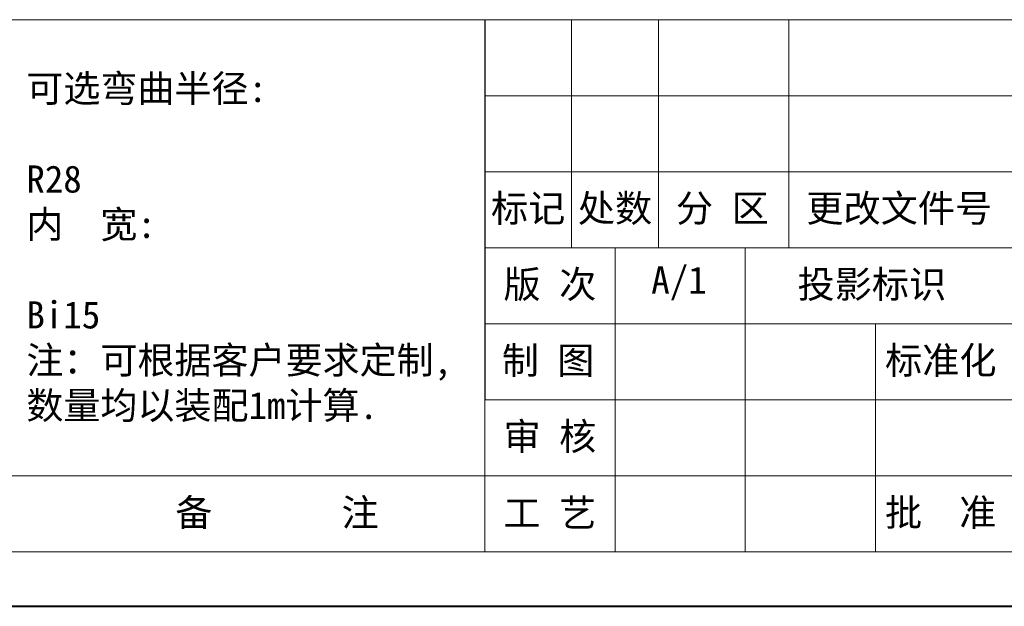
# Model space of a CAD drawing. Header units: millimetres. Extents: x 3075 to 3577, y -362 to -10.
# Tile 3 of 30: x 3302 to 3410, y -362 to -298. Entities that reach past the tile are written whole.
import ezdxf

# ---------------------------------------------------------------- set-up
doc = ezdxf.new("R2010")
doc.units = ezdxf.units.MM
doc.layers.add('标注线', color=7, linetype='Continuous', lineweight=15)
doc.styles.add('样式 6', font='仿宋_GB2312.ttf')

msp = doc.modelspace()

# ---------------------------------------------------------------- linework, layer by layer
at = {"color": 7, "lineweight": 13}
for p, q in [((3300.904, -297.853), (3566.209, -297.853)), ((3353.032, -355.884), (3353.032, -297.853)), ((3104.326, -355.884), (3353.032, -355.884)), ((3353.032, -355.884), (3566.209, -355.884))]:
    msp.add_line(p, q, dxfattribs=at)
at = {"color": 7}
msp.add_line((3353.032, -297.853), (3353.032, -339.304), dxfattribs=at)
at = {"color": 7, "lineweight": 15}
for p, q in [((3362.507, -297.853), (3362.507, -322.723)), ((3371.981, -297.853), (3371.981, -322.723)), ((3386.193, -297.853), (3386.193, -322.723)), ((3353.032, -306.143), (3438.303, -306.143)), ((3353.032, -314.433), (3438.303, -314.433)), ((3353.032, -322.723), (3438.303, -322.723)), ((3367.244, -322.723), (3367.244, -355.884)), ((3381.456, -322.723), (3381.456, -355.884)), ((3353.032, -331.013), (3493.966, -331.013)), ((3395.668, -331.013), (3395.668, -355.884)), ((3353.032, -339.304), (3438.303, -339.304)), ((3104.326, -347.594), (3353.032, -347.594)), ((3353.032, -347.594), (3438.303, -347.594))]:
    msp.add_line(p, q, dxfattribs=at)
at = {"color": 7, "lineweight": 40}
msp.add_line((3074.718, -361.806), (3572.13, -361.806), dxfattribs=at)

# ---------------------------------------------------------------- texts
at = {"layer": '标注线', "color": 7, "lineweight": 18, "style": '样式 6'}
for s, insert, char_height, width, attachment_point in [('{\\H1.389x;可选弯曲半径:\\P\\PR28  \\P内  宽:\\P\\PBi15\\P注：可根据客户要求定制,\\P数量均以装配1m计算.}', (3303.022, -322.802), 2.13177, 64.05147, 4), ('标记', (3357.769, -318.578), 2.9733, 9.47452, 5), ('处数', (3367.244, -318.578), 2.9733, 9.47452, 5), ('分 区', (3378.96, -318.578), 2.9733, 13.85794, 5), ('更改文件号', (3398.258, -318.578), 2.9733, 24.51917, 5), ('版 次', (3360.138, -326.868), 2.9733, 14.21178, 5), ('A/1', (3374.227, -326.599), 2.9733, 9.47452, 5), ('投影标识', (3395.267, -326.868), 2.9733, 17.37702, 5), ('标准化', (3402.788, -335.158), 2.9733, 19.21843, 5), ('{\\H0.9943x;制 图}', (3359.944, -335.158), 2.97331, 13.82303, 5), ('审 核', (3360.138, -343.449), 2.9733, 14.21178, 5), ('{\\H1.389x;备       注}', (3330.36, -351.739), 2.13177, 31.14706, 5), ('{\\H1.389x;备       注}', (3330.36, -351.739), 2.13177, 31.14706, 5), ('工 艺', (3360.138, -351.739), 2.9733, 14.21178, 5), ('批  准', (3402.773, -351.739), 2.9733, 14.21178, 5)]:
    msp.add_mtext(s, dxfattribs=dict(at, insert=insert, char_height=char_height, width=width, attachment_point=attachment_point))

doc.saveas('drawing.dxf')
